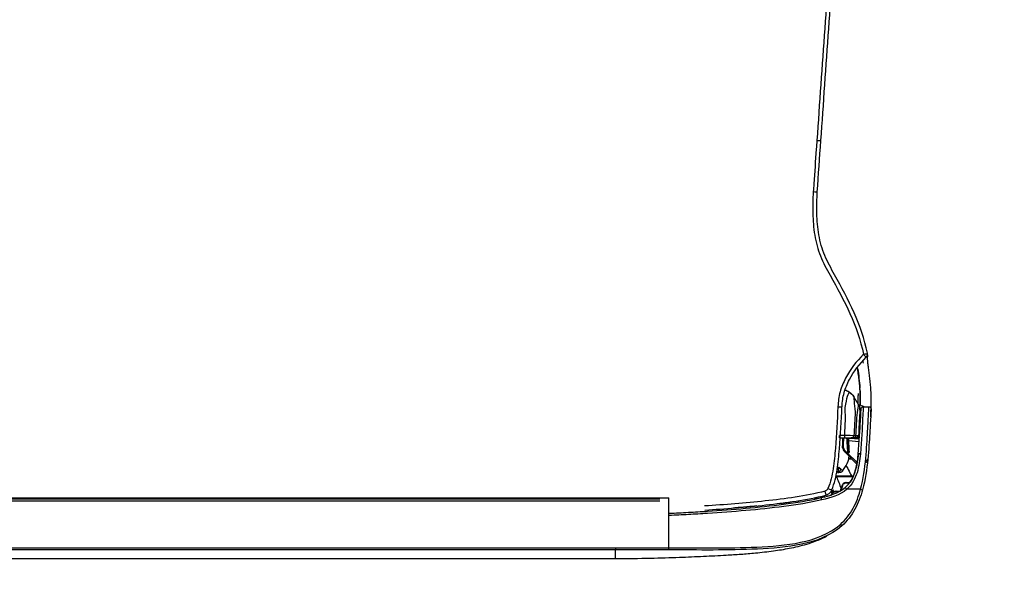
# Model space of a CAD drawing. Header units: millimetres. Extents: x -424979 to 718034, y -72486 to 344972.
# Tile 114 of 256: x 373676 to 374218, y 63232 to 63550. Entities that reach past the tile are written whole.
import ezdxf
from ezdxf.xclip import XClip

# ---------------------------------------------------------------- set-up
doc = ezdxf.new("R2010")
doc.units = ezdxf.units.MM
doc.header["$MEASUREMENT"] = 0
doc.header["$XCLIPFRAME"] = 0
doc.layers.add('0100_001_1_0_Nr_pióra__1', color=7, linetype='Continuous', lineweight=13)
doc.layers.add('IS_KLIM_urządzenia', color=3, linetype='Continuous')
doc.layers.add('Rysunki i obrazki', color=7, linetype='Continuous')
picture_1 = doc.add_image_def('image1.tif', size_in_pixel=(4960, 3508))

# ---------------------------------------------------------------- blocks, each defined once
blk = doc.blocks.new('Rysunek_1_1', base_point=(-285945.28, 74341.74))
at = {"layer": '0100_001_1_0_Nr_pióra__1', "color": 7, "lineweight": 13}
image = blk.add_image(picture_1, insert=(-264947.95, 89188.04), size_in_units=(41994.67, 29692.6), rotation=180, dxfattribs=at)
image.set_boundary_path([(-0.5, -0.5), (4959.5, 3507.5)])
blk = doc.blocks.new('G$CFEA986A8')
at = {"layer": 'IS_KLIM_urządzenia', "linetype": 'Continuous'}
for p, q in [((960.8, 27.59), (960.8, 27.59)), ((960.8, 27.59), (960.8, 27.58)), ((960.8, 27.58), (960.8, 27.58)), ((965.33, 27.29), (963.06, 27.49)), ((965.34, 27.5), (963.25, 27.5)), ((963.62, 27.59), (963.77, 27.59)), ((963.77, 27.59), (963.62, 27.59)), ((963.62, 27.59), (963.62, 27.59)), ((963.62, 27.59), (963.62, 27.59)), ((963.78, 27.59), (963.64, 27.59)), ((963.65, 27.59), (963.64, 27.59)), ((963.64, 27.59), (963.65, 27.59)), ((964.65, 27.59), (963.77, 27.59)), ((964.65, 27.59), (963.78, 27.59)), ((963.81, 27.59), (964.11, 27.59)), ((964.11, 27.59), (963.81, 27.59)), ((964.65, 27.59), (963.82, 27.59)), ((963.82, 27.59), (963.82, 27.59)), ((963.96, 27.59), (964.65, 27.59)), ((963.96, 27.59), (963.96, 27.59)), ((964.65, 27.59), (963.96, 27.59)), ((963.96, 27.59), (964.65, 27.59)), ((963.96, 27.59), (963.96, 27.59)), ((964.65, 27.59), (963.96, 27.59)), ((964.64, 27.59), (964.65, 27.59)), ((965.15, 28.07), (964.65, 27.59)), ((964.65, 27.59), (965.09, 28)), ((965.09, 28), (964.65, 27.59)), ((965.08, 27.99), (964.65, 27.59)), ((964.66, 27.6), (964.65, 27.59)), ((964.65, 27.59), (964.66, 27.6)), ((964.65, 27.59), (964.65, 27.59)), ((964.65, 27.58), (964.65, 27.59)), ((964.65, 27.59), (964.65, 27.59)), ((964.65, 27.59), (964.65, 27.59)), ((964.65, 27.59), (964.65, 27.59)), ((964.65, 27.59), (964.65, 27.59)), ((964.65, 27.59), (964.65, 27.59)), ((964.65, 27.59), (964.65, 27.59)), ((964.65, 27.58), (964.65, 27.58)), ((965.08, 28), (964.75, 27.68)), ((964.76, 27.69), (965.08, 27.99)), ((965.13, 27.95), (965.13, 27.96)), ((965.13, 27.94), (965.13, 27.94)), ((965.13, 27.94), (965.13, 27.94)), ((962.82, 27.01), (965.29, 26.79)), ((962.04, 24.32), (962.13, 24.22)), ((962.13, 24.22), (964.85, 21.51)), ((962.13, 24.22), (962.49, 24.22)), ((962.49, 24.22), (962.22, 24.49)), ((964.88, 21.83), (962.49, 24.22)), ((962.49, 24.22), (962.63, 24.22)), ((46.52, 13.96), (921.55, 13.84)), ((48.58, 13.7), (919.48, 13.58)), ((921.53, 13.84), (921.53, 2.34)), ((919.48, 13.06), (48.58, 13.18)), ((58.74, 2.46), (909.33, 2.34)), ((58.73, 0), (909.33, -0.12)), ((909.33, 1.87), (58.74, 1.98))]:
    blk.add_line(p, q, dxfattribs=at)
for centre, radius, start, end in [((966.23, 46.82), 1, 314.7826, 11.7219), ((965.57, 23.69), 0.5, 174.3028, 174.8572)]:
    blk.add_arc(centre, radius, start, end, dxfattribs=at)
at = {"layer": 'IS_KLIM_urządzenia', "linetype": 'Continuous', "extrusion": (0, 0, -1)}
for centre, start, end in [((-966.24, 34.23), 2.819, 90), ((-967.54, 34.23), 90, 182.7932)]:
    blk.add_arc(centre, 0.5, start, end, dxfattribs=at)
at = {"layer": 'IS_KLIM_urządzenia', "linetype": 'Continuous'}
for centre, major_axis, ratio, start_param, end_param in [((954.69, 84.17), (-0.998, 0.07), 0.023762, 1.636562, 3.141593), ((966.23, 46.82), (-0.979, -0.203), 0.056856, 1.631801, 3.141593), ((966.23, 46.82), (-0.704, 0.71), 0.020204, 3.141593, 4.63148), ((960.36, 34.82), (0.999, -0.049), 0.051256, 4.768713, 6.283185), ((960.36, 34.78), (0.999, -0.047), 0.051373, 4.768607, 6.283185), ((960.8, 28.09), (0, 0.5), 0.002816, 3.141639, 4.764644), ((961.96, 28.09), (0, 0.5), 0.000868, 1.518284, 3.141546), ((963.62, 27.79), (0, -0.2), 0.000013, 0.000046, 1.220385), ((963.74, 28.09), (0, 0.5), 0.707175, 3.141658, 4.713759), ((964.1, 27.28), (-0.499, -0.033), 0.703948, 5.100293, 5.413725), ((964.11, 27.79), (0, 0.2), 0.000013, 3.141639, 4.361977), ((964.21, 28.09), (0, 0.5), 0.707187, 3.141658, 4.713902), ((961.71, 25.79), (-0.25, 0.009), 0.004928, 4.721292, 6.283312), ((962.22, 24.49), (0.177, 0.177), 0.009872, 1.573264, 3.141593), ((965.57, 23.69), (0.498, -0.05), 0.399009, 1.576336, 3.142289), ((965.57, 23.69), (0.498, -0.045), 0.399039, 1.572475, 3.141593), ((965.57, 23.75), (0.498, -0.042), 0.40242, 1.570829, 3.141593), ((966.78, 22.67), (-0.498, 0.048), 0.655613, 1.68664, 3.142509), ((960.03, 20.77), (-0.282, 0.413), 0.898755, 3.126761, 4.122323), ((960.3, 20.73), (0.367, 0.34), 0.8822, 4.14442, 5.443074), ((960.62, 20.38), (0.376, 0.33), 0.885836, 4.168001, 5.478744), ((958.09, 16.02), (0.925, -0.381), 0.043497, 4.774575, 6.283185), ((961.57, 16.6), (-0.192, 0.056), 0.184381, 0, 0.981312), ((962.44, 15.81), (0.326, -0.379), 0.006066, 3.141593, 4.776304), ((962.34, 17.18), (0, 0.2), 0.576627, 0, 1.56207), ((956.69, 13.39), (0.117, -0.486), 0.019962, 1.512141, 3.141593), ((957.43, 15.43), (0.263, -0.965), 0.021464, 0, 1.498233), ((959.1, 15.2), (0.191, 0.059), 0.212832, 0.62596, 2.147611), ((959.27, 14.73), (-0.18, 0.087), 0.196125, 0, 1.166038), ((959.21, 15.5), (-0.19, -0.061), 0.210046, 3.10566, 3.756008), ((959.99, 15.18), (0, 0.2), 0.433029, 0, 1.56207), ((965.61, 15.81), (-0.482, 0.133), 0.040619, 1.62052, 3.141593), ((960.96, 7.75), (-0.331, 0.375), 0.006851, 1.634627, 3.141593), ((921.53, 2.37), (0, 0.5), 0.000014, 1.623156, 3.109817)]:
    blk.add_ellipse(centre, major_axis=major_axis, ratio=ratio, start_param=start_param, end_param=end_param, dxfattribs=at)
at = {"layer": 'IS_KLIM_urządzenia', "linetype": 'Continuous', "extrusion": (0, 0, -1)}
for centre, major_axis, ratio, start_param, end_param in [((964.05, 27.59), (-0.725, 0), 0.000047, 1.659786, 2.553482), ((964.05, 27.59), (-0.725, 0), 0.000047, 3.72973, 4.623425), ((964.65, 28.09), (0.266, -0.423), 1, 5.550236, 6.844477)]:
    blk.add_ellipse(centre, major_axis=major_axis, ratio=ratio, start_param=start_param, end_param=end_param, dxfattribs=at)
at = {"layer": 'IS_KLIM_urządzenia', "linetype": 'Continuous'}
for points, degree in [([(959.21, 147.27), (958, 130.15), (956.79, 113.02), (955.58, 95.9)], 3), ([(956.51, 95.85), (957.7, 112.97), (958.9, 130.09), (960.1, 147.21)], 3), ([(955.58, 95.9), (956.08, 95.86), (956.51, 95.84), (956.51, 95.85)], 3), ([(955.68, 84.1), (955.96, 88.01), (956.23, 91.93), (956.51, 95.85)], 3), ([(966.26, 44.75), (966.23, 44.93), (966.2, 45.11), (966.17, 45.29)], 3), ([(966.94, 46.13), (967.09, 46.15), (967.24, 46.22), (967.29, 46.32)], 3), ([(967.29, 46.32), (967.31, 46.43), (967.3, 46.54), (967.28, 46.65)], 3), ([(967.29, 46.32), (967.29, 46.33), (967.3, 46.34), (967.3, 46.34)], 3), ([(964.94, 43.51), (965.19, 42.03), (965.36, 40.54), (965.46, 39.04)], 3), ([(963.02, 38.08), (962.56, 38.37), (962.05, 38.54)], 2), ([(963.01, 38.08), (962.7, 38.26), (962.38, 38.43), (962.05, 38.54)], 3), ([(965.48, 38.69), (965.55, 37.5), (965.57, 36.3), (965.55, 35.08)], 3), ([(963.01, 38.08), (963.43, 37.83), (963.78, 37.48), (964.04, 37.07)], 3), ([(965.18, 35.2), (964.59, 36.16), (964.01, 37.11)], 2), ([(965.07, 35.52), (965.08, 36.12), (965.09, 36.71), (965.1, 37.31)], 3), ([(965.76, 34.34), (965.65, 34.4), (965.55, 34.45), (965.44, 34.49)], 3), ([(966.24, 34.73), (966.67, 34.73), (967.1, 34.73), (967.54, 34.73)], 3), ([(967.95, 32.52), (967.94, 32.5), (967.94, 32.48), (967.94, 32.45)], 3), ([(960.8, 27.59), (961.08, 27.59), (961.36, 27.59), (961.63, 27.59)], 3), ([(960.8, 27.59), (961.19, 27.59), (961.58, 27.59), (961.96, 27.59)], 3), ([(960.8, 27.58), (961.04, 27.58), (961.28, 27.58), (961.52, 27.58)], 3), ([(960.8, 27.58), (961.04, 27.58), (961.28, 27.58), (961.52, 27.58)], 3), ([(963.12, 27.59), (963.12, 27.56), (963.12, 27.52), (963.12, 27.48)], 3), ([(963.61, 27.59), (963.61, 27.59), (963.62, 27.59), (963.62, 27.59)], 3), ([(963.61, 27.59), (963.62, 27.59), (963.62, 27.59), (963.62, 27.59)], 3), ([(963.62, 27.59), (964.65, 27.59)], 1), ([(963.62, 27.59), (963.62, 27.59), (963.62, 27.59), (963.62, 27.59)], 3), ([(963.62, 27.59), (963.62, 27.59), (963.62, 27.59), (963.62, 27.59)], 3), ([(963.62, 27.59), (963.62, 27.59), (963.62, 27.59), (963.62, 27.59)], 3), ([(964.65, 27.59), (963.72, 27.59)], 1), ([(963.74, 27.59), (963.9, 27.59), (964.05, 27.59), (964.21, 27.59)], 3), ([(963.75, 27.58), (964.65, 27.58)], 1), ([(963.82, 27.58), (963.95, 27.58), (964.08, 27.58), (964.21, 27.58)], 3), ([(964.07, 27.63), (964.08, 27.59), (964.07, 27.54), (964.07, 27.5)], 3), ([(964.56, 28.09), (964.41, 28.09), (964.25, 28.09), (964.09, 28.09)], 3), ([(964.84, 27.63), (964.84, 27.63), (964.84, 27.63)], 2), ([(961.46, 25.8), (961.45, 25.65), (961.45, 25.49), (961.44, 25.34)], 3), ([(961.44, 25.33), (961.45, 25.49), (961.45, 25.64), (961.46, 25.8)], 3), ([(961.44, 25.33), (961.44, 25.34), (961.44, 25.34), (961.44, 25.34)], 3), ([(961.44, 25.34), (961.44, 25.34), (961.44, 25.34), (961.44, 25.34)], 3), ([(961.53, 25.25), (961.5, 25.28), (961.47, 25.31), (961.44, 25.33)], 3), ([(962.82, 27.01), (962.88, 26.08), (962.94, 25.14), (963, 24.21)], 3), ([(963.68, 22.68), (963.41, 22.68), (963.15, 22.68), (962.88, 22.68)], 3), ([(962.91, 22.88), (963.1, 22.88), (963.29, 22.88), (963.48, 22.88)], 3), ([(964.99, 22.88), (965.02, 23.18), (965.05, 23.49), (965.08, 23.79)], 3), ([(965.08, 23.79), (965.07, 23.76), (965.07, 23.74)], 2), ([(965.59, 23.95), (965.59, 23.93), (965.59, 23.91), (965.59, 23.89)], 3), ([(960.77, 20.72), (960.88, 20.6), (960.99, 20.49), (961.09, 20.37)], 3), ([(961.71, 20.35), (962.17, 20.89), (962.5, 21.51), (962.77, 22.21)], 3), ([(967.08, 20.79), (967.09, 20.91), (967.11, 21.03), (967.12, 21.15)], 3), ([(960.36, 20.28), (960.28, 20.27), (960.21, 20.27), (960.13, 20.27)], 3), ([(960.32, 19.65), (961.01, 19.71)], 1), ([(960.67, 19.93), (960.57, 20.04), (960.47, 20.16), (960.36, 20.28)], 3), ([(956.57, 13.87), (958.54, 14.35), (960.56, 14.86), (962.11, 16.19)], 3), ([(960.96, 15.39), (961.12, 15.8), (961.26, 16.23), (961.38, 16.66)], 3), ([(961.46, 16.61), (961.35, 16.22), (961.22, 15.84), (961.09, 15.47)], 3), ([(955.23, 13.58), (955.2, 13.68), (955.18, 13.77), (955.15, 13.87)], 3), ([(955.37, 13.91), (955.39, 13.82), (955.42, 13.72), (955.44, 13.63)], 3), ([(955.66, 13.67), (955.63, 13.77), (955.61, 13.86), (955.58, 13.96)], 3), ([(955.71, 13.68), (955.63, 13.97)], 1), ([(962.45, 15.79), (960.85, 14.4), (958.75, 13.85), (956.7, 13.36)], 3), ([(957.22, 14.35), (957.26, 14.21), (957.31, 14.07), (957.35, 13.93)], 3), ([(958.86, 14.36), (958.94, 14.51), (959.01, 14.66), (959.09, 14.81)], 3), ([(958.99, 15.2), (958.96, 15.28), (958.94, 15.36), (958.91, 15.43)], 3), ([(959.13, 14.84), (959.07, 14.95), (959.03, 15.08), (958.99, 15.2)], 3), ([(959.14, 15.62), (959.18, 15.51), (959.21, 15.39), (959.25, 15.28)], 3), ([(959.25, 15.28), (959.29, 15.37), (959.32, 15.47), (959.36, 15.57)], 3), ([(959.25, 15.28), (959.26, 15.22), (959.28, 15.16), (959.3, 15.1)], 3), ([(959.47, 15.22), (959.43, 15.33), (959.39, 15.45), (959.36, 15.57)], 3), ([(960.55, 15.18), (960.34, 15.18), (960.12, 15.18), (959.9, 15.18)], 3), ([(951.29, 13.18), (951.31, 13.06), (951.34, 12.94), (951.37, 12.81)], 3), ([(961.43, 7.5), (961.59, 7.65), (961.75, 7.8), (961.9, 7.95)], 3), ([(909.33, 2.34), (909.33, 2.09), (909.33, 1.88), (909.33, 1.87)], 3), ([(909.33, 2.34), (913.4, 2.34), (917.46, 2.34), (921.53, 2.34)], 3), ([(909.33, -0.12), (909.33, -0.12), (909.33, 0.54), (909.33, 1.87)], 3)]:
    blk.add_open_spline(points, degree=degree, dxfattribs=at)
for points, knots in [([(955.58, 95.9), (955.58, 95.9), (955.58, 95.9), (955.53, 95.23), (955.49, 94.57), (955.25, 91.24), (955.06, 88.58), (954.84, 85.33), (954.79, 84.73), (954.75, 84.14)], [0, 0, 0, 0, 0.000005, 0.000005, 0.169628, 0.169628, 0.84812, 0.84812, 1, 1, 1, 1]), ([(954.75, 84.14), (954.63, 82.47), (954.61, 80.8), (954.69, 77.48), (954.82, 75.82), (955.37, 72.52), (955.81, 70.89), (957.03, 67.83), (957.82, 66.37), (960.23, 62.03), (961.84, 59.14), (964.54, 53.15), (965.62, 50.05), (966.3, 46.78)], [0, 0, 0, 0, 0.125, 0.125, 0.25, 0.25, 0.375, 0.375, 0.5, 0.5, 0.75, 0.75, 1, 1, 1, 1]), ([(967.2, 47.03), (965.86, 53.51), (962.85, 59.33), (958.84, 66.5), (958.05, 67.93), (956.79, 70.95), (956.34, 72.56), (955.76, 75.84), (955.63, 77.48), (955.55, 80.78), (955.57, 82.47), (955.68, 84.1)], [0, 0, 0, 0, 0.5, 0.5, 0.625, 0.625, 0.75, 0.75, 0.875, 0.875, 1, 1, 1, 1]), ([(966.3, 46.78), (964.67, 45.16), (963.24, 43.34), (961.67, 40.33), (961.23, 39.26), (960.62, 37.05), (960.47, 35.91), (960.41, 34.77)], [0, 0, 0, 0, 0.5, 0.5, 0.75, 0.75, 1, 1, 1, 1]), ([(961.36, 34.77), (961.41, 35.86), (961.55, 36.93), (962.13, 39.01), (962.55, 40.02), (964.04, 42.86), (965.39, 44.59), (966.93, 46.11)], [0, 0, 0, 0, 0.25, 0.25, 0.5, 0.5, 1, 1, 1, 1]), ([(967.94, 32.46), (967.98, 33.04), (968.04, 34.37), (968.09, 36.58), (968.01, 38.79), (967.83, 40.67), (967.66, 42.07), (967.47, 43.41), (967.32, 44.56), (967.24, 45.44), (967.23, 46.03), (967.25, 46.23), (967.27, 46.26)], [0, 0, 0, 0, 0.115267, 0.254457, 0.395518, 0.463491, 0.528201, 0.59274, 0.664878, 0.754718, 0.87115, 1, 1, 1, 1]), ([(967.3, 46.34), (967.3, 46.34), (967.31, 46.4), (967.29, 46.6), (967.29, 46.62), (967.29, 46.62)], [0, 0, 0, 0, 0.020014, 0.885037, 1, 1, 1, 1]), ([(965.56, 35.11), (965.56, 35.53), (965.57, 36.73), (965.52, 38.45), (965.36, 40.28), (965.19, 41.69), (965.03, 42.84), (964.95, 43.45), (964.92, 43.67)], [0, 0, 0, 0, 0.166496, 0.472954, 0.620259, 0.762905, 0.910022, 1, 1, 1, 1]), ([(961.96, 28.12), (962.02, 29.2), (962.07, 30.28), (962.16, 31.9), (962.19, 32.44), (962.06, 33.52), (962.05, 34.06), (962.26, 35.6), (962.42, 36.56), (962.87, 37.76), (963, 38.06), (963.01, 38.08)], [0, 0, 0, 0, 0.25, 0.25, 0.375, 0.375, 0.5, 0.5, 0.75, 0.75, 1, 1, 1, 1]), ([(964.07, 37.1), (963.98, 37.24), (963.79, 37.51), (963.45, 37.81), (963.16, 38.01), (963.04, 38.08), (963, 38.1)], [0, 0, 0, 0, 0.309065, 0.631823, 0.868077, 1, 1, 1, 1]), ([(964.07, 37.09), (963.98, 37.24), (963.78, 37.5), (963.44, 37.81), (963.16, 38), (963.05, 38.06), (963.01, 38.08)], [0, 0, 0, 0, 0.319138, 0.64537, 0.882709, 1, 1, 1, 1]), ([(964.04, 37.07), (964.04, 37.05), (964.05, 36.71), (964.19, 35.39), (964.31, 34.5), (964.4, 32.69), (964.28, 31.78), (964.18, 29.94), (964.14, 29.01), (964.09, 28.09)], [0, 0, 0, 0, 0.25, 0.25, 0.5, 0.5, 0.75, 0.75, 1, 1, 1, 1]), ([(965.05, 37.8), (965.06, 37.67), (965.08, 37.54), (965.1, 37.37), (965.1, 37.34), (965.1, 37.31)], [0, 0, 0, 0, 0.794972, 0.794972, 1, 1, 1, 1]), ([(960.41, 34.72), (960.26, 31.56), (960.06, 28.4), (959.71, 23.67), (959.56, 22.09), (959.07, 18.98), (958.75, 17.44), (958.13, 15.95)], [0, 0, 0, 0, 0.5, 0.5, 0.75, 0.75, 1, 1, 1, 1]), ([(959.02, 15.64), (959.64, 17.15), (959.98, 18.72), (960.49, 21.88), (960.64, 23.48), (961.01, 28.3), (961.2, 31.53), (961.35, 34.73)], [0, 0, 0, 0, 0.25, 0.25, 0.5, 0.5, 1, 1, 1, 1]), ([(960.41, 34.77), (960.41, 34.77), (960.41, 34.77), (960.41, 34.75), (960.41, 34.74), (960.41, 34.72)], [0, 0, 0, 0, 0.001414, 0.001414, 1, 1, 1, 1]), ([(961.35, 34.73), (961.35, 34.73), (961.35, 34.73), (961.35, 34.74), (961.36, 34.76), (961.36, 34.77)], [0, 0, 0, 0, 0.001471, 0.001471, 1, 1, 1, 1]), ([(964.56, 28.09), (964.61, 29), (964.65, 29.9), (964.75, 31.71), (964.82, 32.66), (965.03, 34.22), (965.11, 34.83), (965.16, 35.22), (965.17, 35.23), (965.17, 35.22), (965.17, 35.22), (965.17, 35.22)], [0, 0, 0, 0, 0.284008, 0.284008, 0.568016, 0.568016, 0.852024, 0.852024, 0.994028, 0.994028, 1, 1, 1, 1]), ([(965.08, 23.79), (965.34, 26.88), (965.47, 29.57), (965.69, 33.25), (965.74, 34.25), (965.74, 34.25)], [0, 0, 0, 0, 0.500106, 0.500106, 1, 1, 1, 1]), ([(965.46, 34.09), (965.46, 34.09), (965.46, 34.09), (965.46, 34.09), (965.46, 34.13), (965.46, 34.18), (965.46, 34.24), (965.45, 34.36), (965.43, 34.59), (965.34, 34.9), (965.23, 35.11), (965.15, 35.22)], [0, 0, 0, 0, 0.001602, 0.502486, 0.642444, 0.701637, 0.729046, 0.756167, 0.815817, 0.90057, 1, 1, 1, 1]), ([(965.46, 34.05), (965.46, 34.04), (965.46, 34.03), (965.45, 33.91), (965.44, 33.65), (965.38, 32.61), (965.33, 31.63), (965.24, 29.85), (965.2, 28.96), (965.15, 28.07)], [0, 0, 0, 0, 0.02439, 0.02439, 0.219512, 0.219512, 0.609756, 0.609756, 1, 1, 1, 1]), ([(965.16, 35.25), (965.59, 35.16), (966, 35.01), (966.42, 34.77), (966.45, 34.76), (966.47, 34.74)], [0, 0, 0, 0, 0.941622, 0.941622, 1, 1, 1, 1]), ([(965.16, 35.22), (965.2, 35.15), (965.31, 34.98), (965.39, 34.73), (965.43, 34.55), (965.44, 34.49)], [0, 0, 0, 0, 0.324072, 0.765618, 1, 1, 1, 1]), ([(965.46, 34.03), (965.46, 34.06), (965.46, 34.12), (965.46, 34.12), (965.46, 34.12), (965.46, 34.13), (965.46, 34.13), (965.46, 34.15), (965.46, 34.19), (965.46, 34.32), (965.43, 34.62), (965.36, 34.97), (965.2, 35.18), (965.16, 35.22)], [0, 0, 0, 0, 0.103876, 0.340883, 0.382554, 0.387142, 0.39037, 0.395164, 0.414092, 0.462737, 0.590801, 0.905937, 1, 1, 1, 1]), ([(966.24, 34.73), (966.24, 34.73), (966.19, 33.69), (965.98, 29.9), (965.85, 27.14), (965.59, 23.95)], [0, 0, 0, 0, 0.5, 0.5, 1, 1, 1, 1]), ([(965.63, 15.79), (966.27, 18.17), (966.59, 20.61), (967.02, 25.18), (967.13, 27.31), (967.34, 30.85), (967.42, 32.29), (967.52, 34.22), (967.54, 34.73), (967.54, 34.73)], [0, 0, 0, 0, 0.25, 0.25, 0.5, 0.5, 0.75, 0.75, 1, 1, 1, 1]), ([(968.04, 34.21), (968.04, 34.21), (968.01, 33.7), (967.91, 31.81), (967.82, 30.4), (967.61, 26.94), (967.5, 24.85), (967.06, 20.38), (966.74, 18), (966.09, 15.68)], [0, 0, 0, 0, 0.25, 0.25, 0.5, 0.5, 0.75, 0.75, 1, 1, 1, 1]), ([(967.95, 32.55), (967.95, 32.54), (967.95, 32.54), (967.95, 32.53), (967.95, 32.53), (967.95, 32.53), (967.95, 32.52), (967.95, 32.52)], [0, 0, 0, 0, 0.491862, 0.491862, 0.745898, 0.745898, 1, 1, 1, 1]), ([(961.96, 28.12), (961.63, 28.12), (961.3, 28.12), (960.91, 28.12), (960.86, 28.12), (960.81, 28.12)], [0, 0, 0, 0, 0.8646, 0.8646, 1, 1, 1, 1]), ([(961.52, 27.59), (961.52, 27.5), (961.51, 27.41), (961.49, 26.81), (961.47, 26.31), (961.46, 25.8)], [0, 0, 0, 0, 0.152905, 0.152905, 1, 1, 1, 1]), ([(961.63, 27.59), (961.65, 27.59), (961.67, 27.59), (961.77, 27.59), (961.86, 27.59), (962.03, 27.59), (962.11, 27.59), (962.18, 27.59), (962.19, 27.59), (962.2, 27.59)], [0, 0, 0, 0, 0.082278, 0.082278, 0.515336, 0.515336, 0.94848, 0.94848, 1, 1, 1, 1]), ([(961.7, 25.79), (961.71, 25.96), (961.72, 26.13), (961.74, 26.73), (961.75, 27.16), (961.77, 27.59)], [0, 0, 0, 0, 0.277754, 0.277754, 1, 1, 1, 1]), ([(964.09, 28.09), (963.86, 28.1), (963.57, 28.1), (962.96, 28.11), (962.63, 28.11), (962.19, 28.12), (962.07, 28.12), (961.96, 28.12)], [0, 0, 0, 0, 0.429825, 0.429825, 0.859756, 0.859756, 1, 1, 1, 1]), ([(961.96, 27.59), (962.06, 27.59), (962.15, 27.59), (962.52, 27.59), (962.8, 27.59), (963.31, 27.59), (963.54, 27.59), (963.74, 27.59)], [0, 0, 0, 0, 0.140214, 0.140214, 0.570124, 0.570124, 1, 1, 1, 1]), ([(962.2, 27.59), (962.36, 27.59), (962.53, 27.59), (963.01, 27.59), (963.32, 27.59), (963.62, 27.59)], [0, 0, 0, 0, 0.351844, 0.351844, 1, 1, 1, 1]), ([(962.41, 27.59), (962.46, 26.77), (962.51, 25.96), (962.59, 24.83), (962.61, 24.52), (962.63, 24.22)], [0, 0, 0, 0, 0.726529, 0.726529, 1, 1, 1, 1]), ([(962.85, 24.21), (962.84, 24.38), (962.82, 24.54), (962.77, 25.38), (962.73, 26.04), (962.67, 27), (962.65, 27.3), (962.63, 27.59)], [0, 0, 0, 0, 0.147619, 0.147619, 0.738093, 0.738093, 1, 1, 1, 1]), ([(963.06, 27.49), (963.03, 27.49), (962.99, 27.48), (962.93, 27.44), (962.9, 27.41), (962.86, 27.33), (962.84, 27.29), (962.82, 27.19), (962.81, 27.14), (962.81, 27.06), (962.81, 27.04), (962.82, 27.01)], [0, 0, 0, 0, 0.247479, 0.247479, 0.496795, 0.496795, 0.717384, 0.717384, 0.907765, 0.907765, 1, 1, 1, 1]), ([(963.62, 27.59), (963.63, 27.59), (963.63, 27.59), (963.63, 27.59), (963.64, 27.59), (963.67, 27.59), (963.7, 27.59), (963.73, 27.59), (963.74, 27.59), (963.75, 27.59)], [0, 0, 0, 0, 0.03684, 0.03684, 0.184198, 0.184198, 0.773632, 0.773632, 1, 1, 1, 1]), ([(963.62, 27.59), (963.64, 27.59), (963.66, 27.59), (963.7, 27.59), (963.73, 27.59), (963.76, 27.59), (963.77, 27.59), (963.78, 27.59)], [0, 0, 0, 0, 0.33263, 0.33263, 0.794188, 0.794188, 1, 1, 1, 1]), ([(963.62, 27.59), (963.63, 27.59), (963.63, 27.59), (963.64, 27.59), (963.64, 27.59), (963.67, 27.59), (963.7, 27.59), (963.76, 27.59), (963.79, 27.59), (963.82, 27.59)], [0, 0, 0, 0, 0.02531, 0.02531, 0.126549, 0.126549, 0.531507, 0.531507, 1, 1, 1, 1]), ([(963.78, 27.59), (963.77, 27.59), (963.76, 27.59), (963.72, 27.59), (963.68, 27.59), (963.65, 27.59)], [0, 0, 0, 0, 0.257776, 0.257776, 1, 1, 1, 1]), ([(963.65, 27.59), (963.66, 27.59), (963.67, 27.59), (963.72, 27.59), (963.75, 27.59), (963.78, 27.59)], [0, 0, 0, 0, 0.26079, 0.26079, 1, 1, 1, 1]), ([(964.21, 27.59), (964.25, 27.59), (964.29, 27.59), (964.43, 27.59), (964.51, 27.59), (964.62, 27.59), (964.65, 27.59), (964.65, 27.59)], [0, 0, 0, 0, 0.140473, 0.140473, 0.570712, 0.570712, 1, 1, 1, 1]), ([(964.21, 27.58), (964.25, 27.58), (964.28, 27.58), (964.42, 27.58), (964.51, 27.58), (964.62, 27.58), (964.65, 27.58), (964.65, 27.58)], [0, 0, 0, 0, 0.140333, 0.140333, 0.570144, 0.570144, 1, 1, 1, 1]), ([(965.15, 28.07), (965.15, 28.07), (965.11, 28.07), (964.96, 28.08), (964.85, 28.08), (964.67, 28.09), (964.62, 28.09), (964.56, 28.09)], [0, 0, 0, 0, 0.429933, 0.429933, 0.859697, 0.859697, 1, 1, 1, 1]), ([(964.84, 27.63), (964.84, 27.63), (964.83, 27.62), (964.81, 27.61), (964.8, 27.61), (964.76, 27.6), (964.72, 27.59), (964.67, 27.59), (964.66, 27.59), (964.65, 27.59)], [0, 0, 0, 0, 0.370218, 0.370218, 0.528672, 0.528672, 0.919032, 0.919032, 1, 1, 1, 1]), ([(961.46, 25.8), (961.45, 25.7), (961.46, 25.6), (961.49, 25.29), (961.56, 25.06), (961.74, 24.69), (961.85, 24.53), (962, 24.36), (962.02, 24.34), (962.04, 24.32)], [0, 0, 0, 0, 0.177731, 0.177731, 0.59018, 0.59018, 0.940555, 0.940555, 1, 1, 1, 1]), ([(962.22, 24.49), (962.08, 24.63), (961.96, 24.8), (961.79, 25.15), (961.74, 25.34), (961.71, 25.62), (961.7, 25.71), (961.7, 25.79)], [0, 0, 0, 0, 0.410681, 0.410681, 0.822529, 0.822529, 1, 1, 1, 1]), ([(962.11, 16.19), (963.2, 17.13), (963.9, 18.42), (964.76, 21.07), (964.95, 22.43), (965.07, 23.73)], [0, 0, 0, 0, 0.5, 0.5, 1, 1, 1, 1]), ([(965.59, 23.89), (965.46, 22.49), (965.26, 21.03), (964.35, 18.18), (963.6, 16.81), (962.45, 15.79)], [0, 0, 0, 0, 0.5, 0.5, 1, 1, 1, 1]), ([(962.63, 24.22), (962.65, 24.22), (962.68, 24.21), (962.74, 24.21), (962.76, 24.21), (962.8, 24.21), (962.82, 24.21), (962.84, 24.21), (962.84, 24.21), (962.85, 24.21)], [0, 0, 0, 0, 0.315815, 0.315815, 0.631664, 0.631664, 0.946964, 0.946964, 1, 1, 1, 1]), ([(962.77, 22.21), (962.82, 22.35), (962.87, 22.55), (962.93, 22.97), (962.95, 23.17), (962.97, 23.39)], [0, 0, 0, 0, 0.583115, 0.583115, 1, 1, 1, 1]), ([(962.85, 24.21), (962.86, 24.21), (962.88, 24.21), (962.93, 24.21), (962.96, 24.21), (963, 24.21)], [0, 0, 0, 0, 0.325415, 0.325415, 1, 1, 1, 1]), ([(965.07, 23.73), (965.07, 23.69), (965.06, 23.65), (965.05, 23.52), (965.04, 23.43), (965.02, 23.17), (965, 23.02), (964.95, 22.61), (964.91, 22.36), (964.82, 21.77), (964.76, 21.43), (964.53, 20.35), (964.32, 19.62), (963.81, 18.4), (963.54, 17.9), (963.22, 17.43)], [0, 0, 0, 0, 0.01825, 0.01825, 0.060304, 0.060304, 0.132525, 0.132525, 0.246095, 0.246095, 0.402611, 0.402611, 0.74532, 0.74532, 1, 1, 1, 1]), ([(967.28, 22.63), (967.28, 22.59), (967.27, 22.55), (967.27, 22.49), (967.26, 22.47), (967.26, 22.46), (967.26, 22.46), (967.26, 22.46)], [0, 0, 0, 0, 0.498718, 0.498718, 0.99668, 0.99668, 1, 1, 1, 1]), ([(960.77, 20.72), (960.77, 20.72), (960.76, 20.73), (960.71, 20.77), (960.67, 20.79), (960.58, 20.79), (960.53, 20.78), (960.49, 20.75)], [0, 0, 0, 0, 0.062565, 0.062565, 0.548357, 0.548357, 1, 1, 1, 1]), ([(961.09, 20.37), (961.18, 20.27), (961.28, 20.21), (961.49, 20.18), (961.61, 20.24), (961.71, 20.35)], [0, 0, 0, 0, 0.456839, 0.456839, 1, 1, 1, 1]), ([(962.31, 21.21), (962.46, 20.92), (962.62, 20.62), (963.03, 19.85), (963.28, 19.36), (963.53, 18.88)], [0, 0, 0, 0, 0.379029, 0.379029, 1, 1, 1, 1]), ([(966.78, 22.01), (966.78, 22.01), (966.84, 22), (966.95, 22.03), (967.07, 22.1), (967.16, 22.19), (967.21, 22.27), (967.24, 22.34), (967.25, 22.39), (967.26, 22.43), (967.26, 22.44), (967.26, 22.45), (967.26, 22.45), (967.26, 22.45), (967.26, 22.46), (967.26, 22.46), (967.26, 22.46)], [0, 0, 0, 0, 0.014957, 0.230647, 0.404323, 0.550842, 0.673461, 0.771778, 0.844068, 0.888574, 0.900891, 0.909159, 0.918712, 0.93551, 0.981208, 1, 1, 1, 1]), ([(967.26, 22.46), (967.26, 22.46), (967.26, 22.46), (967.26, 22.47), (967.27, 22.49), (967.27, 22.53), (967.27, 22.55), (967.27, 22.58)], [0, 0, 0, 0, 0.000031, 0.000031, 0.61098, 0.61098, 1, 1, 1, 1]), ([(963.92, 18.68), (963.54, 18.68), (963.16, 18.68), (962.34, 18.68), (961.91, 18.68), (961.21, 18.68), (960.95, 18.68), (960.49, 18.68), (960.29, 18.68), (960.1, 18.68)], [0, 0, 0, 0, 0.296997, 0.296997, 0.640532, 0.640532, 0.845161, 0.845161, 1, 1, 1, 1]), ([(960.1, 18.68), (960.27, 18.25), (960.44, 17.81), (960.79, 16.91), (960.98, 16.43), (961.16, 15.96)], [0, 0, 0, 0, 0.478968, 0.478968, 1, 1, 1, 1]), ([(960.12, 18.88), (960.23, 18.88), (960.34, 18.88), (960.88, 18.88), (961.32, 18.88), (961.94, 18.88), (962.11, 18.88), (962.86, 18.88), (963.43, 18.88), (964, 18.88)], [0, 0, 0, 0, 0.084494, 0.084494, 0.422472, 0.422472, 0.560579, 0.560579, 1, 1, 1, 1]), ([(960.15, 19.88), (960.2, 19.89), (960.24, 19.89), (960.42, 19.9), (960.55, 19.92), (960.67, 19.93)], [0, 0, 0, 0, 0.263267, 0.263267, 1, 1, 1, 1]), ([(961.01, 19.71), (960.99, 19.7), (960.97, 19.7), (960.86, 19.72), (960.76, 19.8), (960.67, 19.93)], [0, 0, 0, 0, 0.175003, 0.175003, 1, 1, 1, 1]), ([(961.01, 19.74), (961.09, 19.73), (961.31, 19.75), (961.54, 19.93), (961.64, 20.09), (961.66, 20.13)], [0, 0, 0, 0, 0.289751, 0.808576, 1, 1, 1, 1]), ([(958.13, 15.95), (958.09, 15.85), (958.03, 15.75), (957.88, 15.59), (957.79, 15.51), (957.62, 15.42), (957.55, 15.39), (957.47, 15.37)], [0, 0, 0, 0, 0.368676, 0.368676, 0.737518, 0.737518, 1, 1, 1, 1]), ([(961.38, 16.66), (961.41, 16.76), (961.46, 16.86), (961.57, 17.03), (961.64, 17.1), (961.8, 17.23), (961.89, 17.28), (962.1, 17.36), (962.22, 17.38), (962.34, 17.38)], [0, 0, 0, 0, 0.230955, 0.230955, 0.455697, 0.455697, 0.706422, 0.706422, 1, 1, 1, 1]), ([(962.23, 17.18), (962.13, 17.18), (962.04, 17.16), (961.87, 17.1), (961.79, 17.06), (961.67, 16.96), (961.61, 16.9), (961.52, 16.77), (961.48, 16.69), (961.46, 16.61)], [0, 0, 0, 0, 0.299295, 0.299295, 0.552236, 0.552236, 0.775182, 0.775182, 1, 1, 1, 1]), ([(963.03, 17.18), (962.84, 17.18), (962.66, 17.18), (962.39, 17.18), (962.31, 17.18), (962.23, 17.18)], [0, 0, 0, 0, 0.696556, 0.696556, 1, 1, 1, 1]), ([(962.34, 17.38), (962.45, 17.38), (962.56, 17.38), (962.84, 17.38), (963.01, 17.38), (963.18, 17.38)], [0, 0, 0, 0, 0.390013, 0.390013, 1, 1, 1, 1]), ([(921.68, 10.32), (923.14, 10.32), (924.6, 10.43), (927.53, 10.58), (928.99, 10.67), (933.37, 10.94), (936.29, 11.16), (942.12, 11.68), (945.03, 11.98), (950.83, 12.75), (953.72, 13.19), (956.57, 13.87)], [0, 0, 0, 0, 0.125, 0.125, 0.25, 0.25, 0.5, 0.5, 0.75, 0.75, 1, 1, 1, 1]), ([(957.47, 15.37), (955.22, 14.75), (952.93, 14.35), (948.34, 13.64), (946.03, 13.36), (939.09, 12.61), (934.45, 12.24), (929.8, 11.96)], [0, 0, 0, 0, 0.25, 0.25, 0.5, 0.5, 1, 1, 1, 1]), ([(929.86, 11.03), (934.54, 11.32), (939.21, 11.68), (946.19, 12.44), (948.51, 12.73), (953.12, 13.44), (955.43, 13.85), (957.69, 14.47)], [0, 0, 0, 0, 0.5, 0.5, 0.75, 0.75, 1, 1, 1, 1]), ([(957.69, 14.47), (957.85, 14.51), (958, 14.57), (958.33, 14.76), (958.51, 14.9), (958.81, 15.23), (958.93, 15.43), (959.02, 15.64)], [0, 0, 0, 0, 0.262451, 0.262451, 0.631307, 0.631307, 1, 1, 1, 1]), ([(959.09, 14.81), (959.03, 14.7), (958.97, 14.58), (958.89, 14.43), (958.88, 14.39), (958.86, 14.36)], [0, 0, 0, 0, 0.758703, 0.758703, 1, 1, 1, 1]), ([(959.09, 14.81), (959.14, 14.92), (959.2, 15.01), (959.36, 15.16), (959.45, 15.23), (959.64, 15.32), (959.75, 15.36), (959.91, 15.38), (959.95, 15.38), (959.99, 15.38)], [0, 0, 0, 0, 0.291856, 0.291856, 0.579131, 0.579131, 0.886367, 0.886367, 1, 1, 1, 1]), ([(959.9, 15.18), (959.87, 15.18), (959.84, 15.18), (959.71, 15.16), (959.63, 15.14), (959.47, 15.06), (959.4, 15.01), (959.28, 14.88), (959.22, 14.81), (959.18, 14.73)], [0, 0, 0, 0, 0.114875, 0.114875, 0.424433, 0.424433, 0.71152, 0.71152, 1, 1, 1, 1]), ([(959.99, 15.38), (960.11, 15.38), (960.23, 15.38), (960.55, 15.38), (960.74, 15.38), (960.94, 15.38)], [0, 0, 0, 0, 0.379834, 0.379834, 1, 1, 1, 1]), ([(960.98, 7.72), (962.17, 8.78), (963.14, 10.05), (964.66, 12.8), (965.21, 14.27), (965.63, 15.79)], [0, 0, 0, 0, 0.5, 0.5, 1, 1, 1, 1]), ([(966.09, 15.68), (965.66, 14.11), (965.09, 12.61), (963.52, 9.78), (962.52, 8.46), (961.29, 7.38)], [0, 0, 0, 0, 0.5, 0.5, 1, 1, 1, 1]), ([(965.63, 15.79), (964.68, 15.79), (963.74, 15.79), (962.68, 15.79), (962.57, 15.79), (962.45, 15.79)], [0, 0, 0, 0, 0.894615, 0.894615, 1, 1, 1, 1]), ([(956.7, 13.36), (953.84, 12.67), (950.94, 12.23), (945.12, 11.46), (942.19, 11.16), (936.34, 10.64), (933.41, 10.42), (929.01, 10.14), (927.55, 10.06), (924.61, 9.91), (923.15, 9.8), (921.68, 9.8)], [0, 0, 0, 0, 0.25, 0.25, 0.5, 0.5, 0.75, 0.75, 0.875, 0.875, 1, 1, 1, 1]), ([(941.83, 11.98), (941.83, 11.98), (940.36, 11.82), (937.4, 11.57), (936.9, 11.53), (936.37, 11.49)], [0, 0, 0, 0, 0.843393, 0.843393, 1, 1, 1, 1]), ([(946.91, 12.54), (947.25, 12.59), (947.6, 12.63), (948.23, 12.71), (948.52, 12.75), (949.02, 12.82), (949.22, 12.85), (949.52, 12.89), (949.61, 12.91), (949.66, 12.91), (949.67, 12.91), (949.67, 12.91)], [0, 0, 0, 0, 0.235675, 0.235675, 0.471347, 0.471347, 0.702455, 0.702455, 0.927895, 0.927895, 1, 1, 1, 1]), ([(921.53, 2.34), (928.28, 2.34), (935.04, 2.23), (945.16, 2.67), (948.53, 2.93), (955.11, 4.29), (958.41, 5.45), (960.98, 7.72)], [0, 0, 0, 0, 0.5, 0.5, 0.75, 0.75, 1, 1, 1, 1]), ([(961.29, 7.38), (958.75, 5.12), (955.39, 3.88), (948.76, 2.48), (945.36, 2.21), (935.15, 1.75), (928.34, 1.87), (921.53, 1.87)], [0, 0, 0, 0, 0.25, 0.25, 0.5, 0.5, 1, 1, 1, 1]), ([(909.33, -0.12), (912.02, -0.11), (916.93, -0.06), (923.67, 0.16), (929.46, 0.4), (934.16, 0.64), (938.14, 0.89), (941.72, 1.18), (945.46, 1.6), (949.41, 2.23), (953.39, 3.16), (956.26, 4.22), (957.73, 4.98), (957.91, 5.08)], [0, 0, 0, 0, 0.162416, 0.296482, 0.407414, 0.51304, 0.581672, 0.650774, 0.735588, 0.811186, 0.895706, 0.987614, 1, 1, 1, 1]), ([(921.53, 1.87), (921.2, 1.87), (920.86, 1.87), (919.2, 1.87), (917.86, 1.87), (914.13, 1.87), (911.73, 1.87), (909.33, 1.87)], [0, 0, 0, 0, 0.081967, 0.081967, 0.409835, 0.409835, 1, 1, 1, 1])]:
    blk.add_open_spline(points, degree=3, knots=knots, dxfattribs=at)

msp = doc.modelspace()

# ---------------------------------------------------------------- block references
at = {"layer": 'IS_KLIM_urządzenia', "xscale": 2.4, "yscale": 2.4, "zscale": 2.4, "rotation": 360}
msp.add_blockref('G$CFEA986A8', (371821.69, 63253.01), dxfattribs=at)
at = {"layer": 'Rysunki i obrazki', "color": 151, "linetype": 'Continuous', "lineweight": 20, "true_color": 0x80c2ff}
ref = msp.add_blockref('Rysunek_1_1', (362616.02, 74341.74), dxfattribs=at)
XClip(ref).set_block_clipping_path([(-306942.6163847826, 59495.4358014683), (-264947.9497181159, 89188.0358014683)])

doc.saveas('drawing.dxf')
